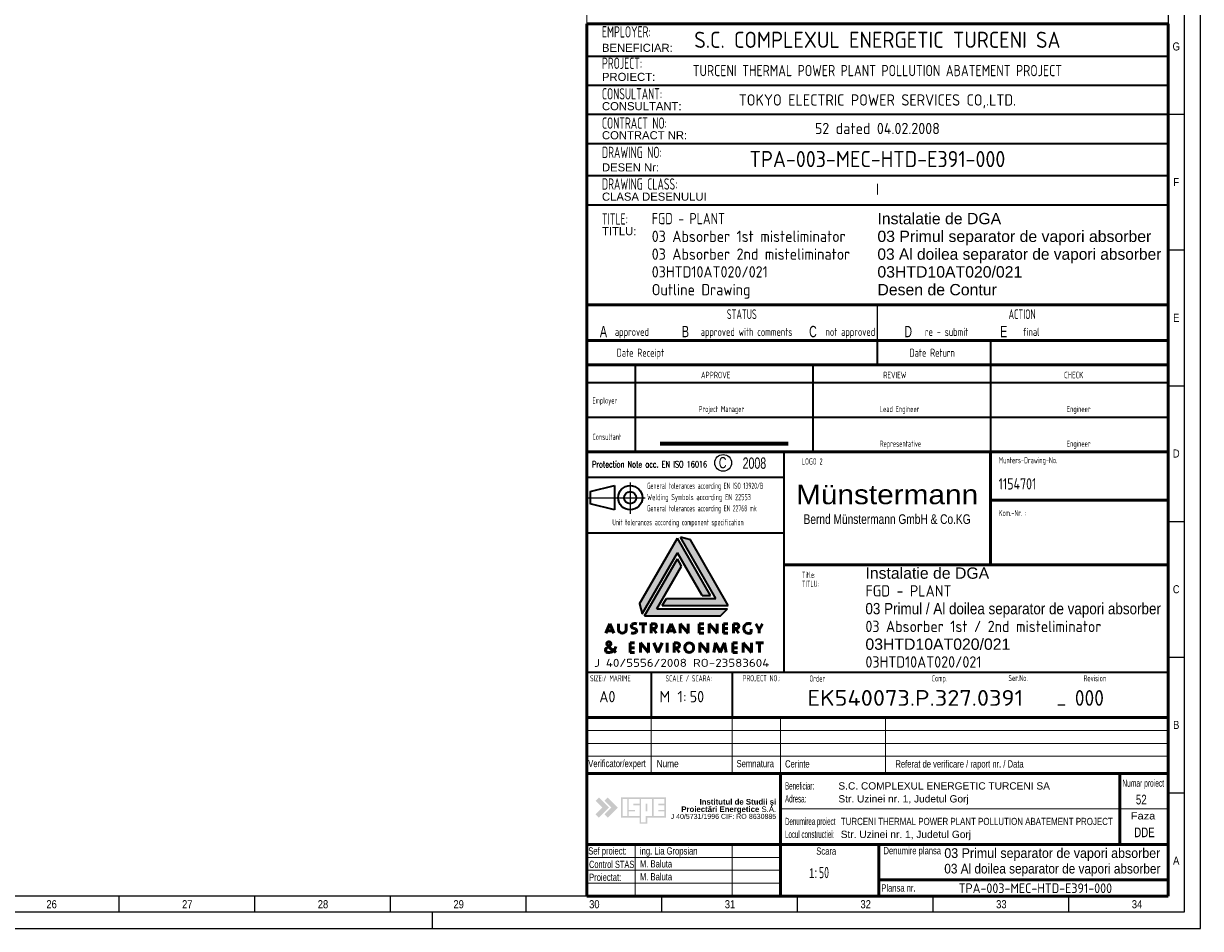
# Model space of a CAD drawing. Extents: x 0 to 1427, y 0 to 841.
# Tile 3 of 5: x 1062 to 1427, y 0 to 280. Entities that reach past the tile are written whole.
import ezdxf
from ezdxf.enums import TextEntityAlignment as Align

# ---------------------------------------------------------------- set-up
doc = ezdxf.new("R2010")
doc.units = 0
doc.header["$LTSCALE"] = 12
doc.header["$MEASUREMENT"] = 0
for name, pattern in [('CENTER', [7, 4, -1, 1, -1]), ('SOLID_THICK', [0]), ('SOLID_THIN', [0])]:
    doc.linetypes.add(name, pattern=pattern)
doc.layers.get('0').update_dxf_attribs({"linetype": 'CONTINUOUS'})
for name, color, linetype in [('AE-Schriftkopf', 7, 'CONTINUOUS'), ('FORMAT', 7, 'CONTINUOUS'), ('Schriftkopf', 7, 'CONTINUOUS'), ('TB_AE&E1', 2, 'CONTINUOUS'), ('TB_AE&E2', 3, 'CONTINUOUS'), ('TB_AE&E_NUMBER', 4, 'CONTINUOUS'), ('TB_TB1', 3, 'CONTINUOUS'), ('TB_TB2', 2, 'CONTINUOUS'), ('TB_Text1', 4, 'CONTINUOUS'), ('TB_Text2', 3, 'CONTINUOUS'), ('TB_Text3', 2, 'CONTINUOUS'), ('TB_Text4', 7, 'CONTINUOUS'), ('TEXT', 7, 'CONTINUOUS')]:
    doc.layers.add(name, color=color, linetype=linetype)
for name, color, linetype, lineweight in [('AM_0', 7, 'CONTINUOUS', 50), ('AM_BOR', 7, 'CONTINUOUS', 50), ('STEEL_STRUCTURE', 8, 'CONTINUOUS', 13)]:
    doc.layers.add(name, color=color, linetype=linetype, lineweight=lineweight)
doc.styles.add('AE_STD', font='romans')
doc.styles.add('Arial', font='arial.ttf')
doc.styles.add('GENPRESET', font='genprese')
doc.styles.add('PLAIN_SMALL', font='arial.ttf', dxfattribs={"width": 0.75})
doc.styles.add('REV_RUM', font='arial.ttf')
doc.styles.add('ROMANS', font='arial.ttf', dxfattribs={"width": 0.7})
doc.styles.add('ROMANT', font='romant__.ttf', dxfattribs={"height": 2})
doc.styles.add('Schriftkopf', font='isocp.shx')
doc.styles.add('Schriftkopf_allg', font='isocp.shx', dxfattribs={"width": 0.7})
doc.styles.add('Schriftkopf_RUM', font='arial.ttf')
doc.styles.get("Standard").update_dxf_attribs({"font": 'medtext', "width": 0.75})
pattern_1 = [(0, (3408.223495, 779.60129), (0, 0.069850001), [0.0508, -0.01905]), (90, (3408.223495, 779.60129), (-0.069850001, 4e-18), [0.0508, -0.01905])]

# ---------------------------------------------------------------- blocks, each defined once
blk = doc.blocks.new('GENPRESE')
at = {"style": 'GENPRESET'}
blk.add_attdef('GEN-KO2', (0, 0), '', height=0.00035, dxfattribs=at)
for tag, flags in [('GEN-KO3', 1), ('GENIF', 1), ('GENPOSVAR', 1), ('GENPOSBLK', 1), ('GENPOSINC', 1), ('GENPARPOS', 1), ('GENPARSUM', 1), ('GENPARDRU', 1), ('GENSTDLG', 1), ('GENSCALE', 1), ('GENEDITOR', 1), ('GENINCH', 1), ('GENDIMSTIL', 1), ('GEN-KO1', 1), ('GENDCL', 1), ('VERSION', 3)]:
    blk.add_attdef(tag, (0, 0), '', height=0.00035, dxfattribs=dict(at, flags=flags))
blk = doc.blocks.new('SCHRIFTKOPF_AEE_SUB')
h = blk.add_hatch()
h.set_pattern_fill('ANGLE', color=96, scale=0.01, style=0)
h.set_pattern_definition(pattern_1)
h.paths.add_polyline_path([(3647, 876.6), (3649.58, 876.6), (3639.37, 894.28), (3627.62, 873.93), (3628.44, 870.87), (3639.37, 889.81)])
blk.add_hatch(color=5).paths.add_polyline_path([(3655.11, 873.41), (3643.36, 893.76), (3640.3, 894.58), (3651.23, 875.65), (3635.97, 875.65), (3634.68, 873.41)])
h = blk.add_hatch()
h.set_pattern_fill('ANGLE', color=1, scale=0.01, style=0)
h.set_pattern_definition(pattern_1)
h.paths.add_polyline_path([(3640.66, 885.67), (3639.37, 887.91), (3629.16, 870.22), (3652.66, 870.22), (3654.9, 872.46), (3633.03, 872.46)])
at = {"layer": 'FORMAT', "linetype": 'Continuous'}
for points in [[(3615.05, 814.04), (3614.03, 813.03), (3616.14, 810.92), (3614.03, 808.82), (3615.05, 807.8), (3618.17, 810.92)], [(3615.05, 814.04), (3614.03, 813.03), (3616.14, 810.92), (3614.03, 808.82), (3615.05, 807.8), (3618.17, 810.92)], [(3618.89, 810.92), (3616.79, 808.82), (3617.81, 807.8), (3620.93, 810.92), (3617.81, 814.04), (3616.79, 813.03)], [(3618.89, 810.92), (3616.79, 808.82), (3617.81, 807.8), (3620.93, 810.92), (3617.81, 814.04), (3616.79, 813.03)]]:
    blk.add_hatch(color=30, dxfattribs=at).paths.add_polyline_path(points)
h = blk.add_hatch(color=172, dxfattribs=at)
h.paths.add_polyline_path([(3627.65, 807.81), (3627.65, 805.89), (3630.06, 805.89), (3630.06, 807.81), (3635.82, 807.81), (3635.82, 814.05), (3621.89, 814.05), (3621.89, 807.81)])
h.paths.add_polyline_path([(3624.29, 808.29), (3624.29, 809.73), (3626.21, 809.73), (3626.21, 810.21), (3624.29, 810.21), (3624.29, 813.57), (3627.65, 813.57), (3627.65, 812.13), (3625.73, 812.13), (3625.73, 811.65), (3627.65, 811.65), (3627.65, 808.29)], flags=16)
h.paths.add_polyline_path([(3628.13, 813.57), (3631.5, 813.57), (3631.5, 808.29), (3629.57, 808.29), (3629.57, 806.37), (3628.13, 806.37)], flags=16)
h.paths.add_polyline_path([(3629.57, 809.73), (3629.57, 812.13), (3630.06, 812.13), (3630.06, 809.73)], flags=0)
h.paths.add_polyline_path([(3623.81, 808.29), (3622.37, 808.29), (3622.37, 813.57), (3623.81, 813.57)], flags=16)
h.paths.add_polyline_path([(3631.98, 808.29), (3631.98, 813.57), (3635.34, 813.57), (3635.34, 812.13), (3633.42, 812.13), (3633.42, 811.65), (3635.34, 811.65), (3635.34, 810.21), (3633.42, 810.21), (3633.42, 809.73), (3635.34, 809.73), (3635.34, 808.29)], flags=16)
h = blk.add_hatch(color=172, dxfattribs=at)
h.paths.add_polyline_path([(3627.65, 807.81), (3627.65, 805.89), (3630.06, 805.89), (3630.06, 807.81), (3635.82, 807.81), (3635.82, 814.05), (3621.89, 814.05), (3621.89, 807.81)])
h.paths.add_polyline_path([(3624.29, 808.29), (3624.29, 809.73), (3626.21, 809.73), (3626.21, 810.21), (3624.29, 810.21), (3624.29, 813.57), (3627.65, 813.57), (3627.65, 812.13), (3625.73, 812.13), (3625.73, 811.65), (3627.65, 811.65), (3627.65, 808.29)], flags=16)
h.paths.add_polyline_path([(3628.13, 813.57), (3631.5, 813.57), (3631.5, 808.29), (3629.57, 808.29), (3629.57, 806.37), (3628.13, 806.37)], flags=16)
h.paths.add_polyline_path([(3629.57, 809.73), (3629.57, 812.13), (3630.06, 812.13), (3630.06, 809.73)], flags=0)
h.paths.add_polyline_path([(3623.81, 808.29), (3622.37, 808.29), (3622.37, 813.57), (3623.81, 813.57)], flags=16)
h.paths.add_polyline_path([(3631.98, 808.29), (3631.98, 813.57), (3635.34, 813.57), (3635.34, 812.13), (3633.42, 812.13), (3633.42, 811.65), (3635.34, 811.65), (3635.34, 810.21), (3633.42, 810.21), (3633.42, 809.73), (3635.34, 809.73), (3635.34, 808.29)], flags=16)
at = {"color": 7}
for p, q in [((3736.27, 921), (3736.27, 886)), ((3611.27, 838.79), (3791.27, 838.79)), ((3611.27, 783.5), (3671.27, 783.5)), ((3611.27, 783.5), (3671.27, 783.5))]:
    blk.add_line(p, q, dxfattribs=at)
at = {"color": 7, "lineweight": 50}
for p, q in [((3611.27, 783.5), (3611.27, 838.79)), ((3791.27, 799.5), (3791.27, 838.79)), ((3671.27, 821.5), (3611.27, 821.5)), ((3671.27, 799.5), (3671.27, 821.5)), ((3671.27, 821.5), (3776.27, 821.5)), ((3791.27, 821.5), (3776.27, 821.5)), ((3776.27, 821.5), (3776.27, 799.5)), ((3776.27, 817.5), (3776.27, 799.5)), ((3611.27, 799.5), (3671.27, 799.5)), ((3776.27, 799.5), (3671.27, 799.5)), ((3671.27, 799.5), (3671.27, 783.5)), ((3791.27, 799.5), (3671.27, 799.5)), ((3671.27, 799.5), (3671.27, 783.5)), ((3701.73, 799.5), (3701.73, 783.5)), ((3776.27, 799.5), (3791.27, 799.5)), ((3791.27, 783.5), (3791.27, 799.5)), ((3701.73, 788.5), (3791.27, 788.5)), ((3671.27, 783.5), (3611.27, 783.5)), ((3671.27, 783.5), (3791.27, 783.5))]:
    blk.add_line(p, q, dxfattribs=at)
at = {"color": 7, "lineweight": 13}
for p, q in [((3631.27, 838.79), (3631.27, 821.5)), ((3656.27, 838.79), (3656.27, 821.5)), ((3671.27, 838.79), (3671.27, 821.5)), ((3703.77, 838.79), (3703.77, 821.5)), ((3611.27, 834.79), (3791.27, 834.79)), ((3611.27, 830.79), (3791.27, 830.79)), ((3611.27, 826.79), (3791.27, 826.79)), ((3671.27, 810.5), (3776.27, 810.5)), ((3671.27, 810.5), (3791.27, 810.5)), ((3626.27, 799.5), (3626.27, 783.5)), ((3656.27, 799.5), (3656.27, 783.5)), ((3611.27, 795.5), (3671.27, 795.5)), ((3611.27, 795.5), (3671.27, 795.5)), ((3611.27, 791.5), (3671.27, 791.5)), ((3611.27, 787.5), (3671.27, 787.5))]:
    blk.add_line(p, q, dxfattribs=at)
at = {"layer": 'AE-Schriftkopf', "color": 7}
blk.add_circle((3653.52, 917.59), 2.6, dxfattribs=at)
at = {"layer": 'AM_0', "color": 7}
blk.add_line((3736.27, 906.02), (3791.27, 906.02), dxfattribs=at)
at = {"layer": 'Schriftkopf', "color": 7, "linetype": 'CENTER', "lineweight": 25, "ltscale": 2}
blk.add_line((3624.75, 911.54), (3624.75, 901.8), dxfattribs=at)
at = {"layer": 'Schriftkopf', "color": 7, "lineweight": 35}
blk.add_line((3619.88, 910.57), (3619.88, 903.07), dxfattribs=at)
blk.add_circle((3624.75, 906.82), 1.88, dxfattribs=at)
at = {"layer": 'STEEL_STRUCTURE', "ltscale": 2}
blk.add_lwpolyline([(3611.27, 1165), (3791.27, 1165), (3791.27, 783.5), (3611.27, 783.5)], close=True, dxfattribs=at)
at = {"layer": 'TB_AE&E1', "color": 5, "lineweight": 35}
blk.add_line((3643.36, 893.76), (3640.3, 894.58), dxfattribs=at)
at = {"layer": 'TB_AE&E1', "color": 1, "lineweight": 35}
blk.add_line((3640.66, 885.67), (3639.37, 887.91), dxfattribs=at)
at = {"layer": 'TB_AE&E2', "color": 7, "lineweight": 50}
for p, q in [((3618.4, 867.83), (3617.15, 864.88)), ((3618.4, 867.83), (3619.65, 864.88)), ((3621.08, 867.83), (3621.08, 865.94)), ((3623.49, 867.83), (3623.49, 865.94)), ((3627.57, 867.83), (3629.92, 867.83)), ((3628.75, 864.88), (3628.75, 867.83)), ((3631.19, 864.88), (3631.19, 867.83)), ((3631.19, 867.83), (3632.11, 867.83)), ((3634.61, 867.83), (3634.61, 864.88)), ((3637.43, 867.83), (3636.18, 864.88)), ((3637.43, 867.83), (3638.68, 864.88)), ((3640.2, 867.83), (3642.71, 864.88)), ((3640.2, 864.88), (3640.2, 867.83)), ((3642.71, 867.83), (3642.71, 864.88)), ((3646.12, 867.83), (3646.12, 864.88)), ((3646.12, 867.83), (3647.53, 867.83)), ((3649.19, 867.83), (3651.7, 864.88)), ((3649.19, 864.88), (3649.19, 867.83)), ((3651.7, 867.83), (3651.7, 864.88)), ((3653.58, 867.83), (3653.58, 864.88)), ((3653.58, 867.83), (3655, 867.83)), ((3656.72, 864.88), (3656.72, 867.83)), ((3656.72, 867.83), (3657.64, 867.83)), ((3663.65, 867.83), (3664.68, 865.97)), ((3665.72, 867.83), (3664.68, 865.97)), ((3617.45, 865.58), (3619.35, 865.58)), ((3625.47, 866.5), (3625.92, 866.35)), ((3626.37, 866.2), (3625.92, 866.35)), ((3631.19, 866.35), (3632.11, 866.35)), ((3632.85, 864.88), (3631.7, 866.35)), ((3636.48, 865.58), (3638.38, 865.58)), ((3646.12, 866.35), (3647.53, 866.35)), ((3646.12, 864.88), (3647.53, 864.88)), ((3653.58, 866.35), (3655, 866.35)), ((3653.58, 864.88), (3655, 864.88)), ((3656.72, 866.35), (3657.64, 866.35)), ((3658.38, 864.88), (3657.22, 866.35)), ((3662.24, 865.08), (3662.24, 866.15)), ((3664.68, 864.88), (3664.68, 865.97)), ((3624.7, 861.88), (3624.7, 858.93)), ((3624.7, 861.88), (3626.11, 861.88)), ((3624.7, 860.4), (3626.11, 860.4)), ((3627.94, 861.88), (3630.44, 858.93)), ((3627.94, 858.93), (3627.94, 861.88)), ((3630.44, 861.88), (3630.44, 858.93)), ((3632.07, 861.88), (3633.34, 858.93)), ((3634.61, 861.88), (3633.34, 858.93)), ((3636.2, 861.88), (3636.2, 858.93)), ((3638.33, 861.88), (3638.33, 858.93)), ((3638.33, 861.88), (3639.25, 861.88)), ((3638.33, 860.4), (3639.25, 860.4)), ((3639.99, 858.93), (3638.84, 860.4)), ((3646.25, 861.88), (3648.76, 858.93)), ((3646.25, 858.93), (3646.25, 861.88)), ((3648.76, 861.88), (3648.76, 858.93)), ((3651.18, 861.88), (3650.63, 858.93)), ((3652.56, 858.93), (3651.18, 861.88)), ((3652.56, 858.93), (3653.95, 861.88)), ((3653.95, 861.88), (3654.5, 858.93)), ((3656.5, 861.88), (3656.5, 858.93)), ((3656.5, 861.88), (3657.91, 861.88)), ((3656.5, 860.4), (3657.91, 860.4)), ((3659.74, 861.88), (3662.25, 858.93)), ((3659.74, 858.93), (3659.74, 861.88)), ((3662.25, 861.88), (3662.25, 858.93)), ((3663.62, 861.88), (3665.97, 861.88)), ((3664.8, 858.93), (3664.8, 861.88)), ((3624.7, 858.93), (3626.11, 858.93)), ((3656.5, 858.93), (3657.91, 858.93))]:
    blk.add_line(p, q, dxfattribs=at)
for centre, radius, start, end in [((3625.68, 867.08), 0.607, 131.0419, 250.5453), ((3626.22, 866.29), 1.57, 69.6379, 127.2632), ((3632.14, 867.09), 0.737, 267.732, 92.268), ((3657.67, 867.09), 0.737, 267.732, 92.268), ((3661.46, 866.31), 1.59, 62.4005, 178.518), ((3622.29, 866.1), 1.22, 187.7582, 352.2418), ((3625.62, 866.4), 1.54, 248.9857, 307.4712), ((3626.16, 865.63), 0.607, 311.0419, 70.5453), ((3661.41, 866.37), 1.54, 180.8774, 302.6535), ((3617.91, 859.67), 0.782, 134.7453, 271.6886), ((3612.4, 867.89), 9.14, 302.8972, 313.2688), ((3618.14, 861.58), 0.625, 326.7338, 213.2662), ((3626.26, 868.64), 11.38, 220.5591, 238.5113), ((3618.14, 861), 2.12, 264.4997, 354.8135), ((3639.28, 861.14), 0.737, 267.732, 92.268), ((3643.03, 860.52), 1.36, 355.2554, 184.7446), ((3643.03, 860.29), 1.36, 175.2662, 4.7338)]:
    blk.add_arc(centre, radius, start, end, dxfattribs=at)
at = {"layer": 'TB_TB1', "color": 7, "lineweight": 50}
for p, q in [((3611.27, 966.5), (3611.27, 1053.5)), ((3611.27, 1053.5), (3791.27, 1053.5)), ((3791.27, 1053.5), (3791.27, 966.5)), ((3611.27, 966.5), (3611.27, 838.79)), ((3791.27, 966.5), (3791.27, 838.79)), ((3611.27, 955.5), (3791.27, 955.5)), ((3611.27, 948), (3791.27, 948)), ((3611.27, 921), (3791.27, 921)), ((3611.27, 921), (3791.27, 921)), ((3672.27, 921), (3791.27, 921)), ((3672.27, 886), (3791.27, 886)), ((3611.27, 838.79), (3791.27, 838.79))]:
    blk.add_line(p, q, dxfattribs=at)
at = {"layer": 'TB_TB2', "color": 7, "lineweight": 35}
for p, q in [((3611.27, 948), (3791.27, 948)), ((3611.27, 852.79), (3791.27, 852.79)), ((3631.27, 852.79), (3631.27, 838.79)), ((3656.27, 852.79), (3656.27, 838.79))]:
    blk.add_line(p, q, dxfattribs=at)
at = {"layer": 'TB_Text1', "color": 7, "lineweight": 70}
blk.add_line((3633.97, 923.62), (3673.69, 923.62), dxfattribs=at)
at = {"layer": 'TB_Text4', "color": 7, "lineweight": 35}
for p, q in [((3611.27, 1043.5), (3791.27, 1043.5)), ((3611.27, 1034.5), (3791.27, 1034.5)), ((3611.27, 1025.5), (3791.27, 1025.5)), ((3611.27, 1016.5), (3791.27, 1016.5)), ((3611.27, 1006.5), (3791.27, 1006.5)), ((3611.27, 997.5), (3791.27, 997.5)), ((3626.27, 966.5), (3791.27, 966.5)), ((3701.27, 948), (3701.27, 955.5)), ((3736.27, 955.5), (3736.27, 948)), ((3626.27, 948), (3626.27, 921)), ((3681.27, 948), (3681.27, 921)), ((3736.27, 948), (3736.27, 921)), ((3611.27, 942.5), (3791.27, 942.5)), ((3611.27, 931.75), (3791.27, 931.75)), ((3672.27, 921), (3672.27, 852.79)), ((3611.27, 913.13), (3672.27, 913.13)), ((3612.38, 908.7), (3619.88, 910.57)), ((3612.38, 908.7), (3612.38, 904.95)), ((3619.88, 903.07), (3612.38, 904.95)), ((3611.27, 895.9), (3672.27, 895.9))]:
    blk.add_line(p, q, dxfattribs=at)
at = {"layer": 'TB_Text4', "color": 7, "lineweight": 50}
blk.add_line((3611.27, 966.5), (3791.27, 966.5), dxfattribs=at)
at = {"layer": 'TB_Text4'}
blk.add_line((3701.27, 955.5), (3701.27, 966.5), dxfattribs=at)
at = {"layer": 'TB_Text4', "color": 7, "linetype": 'CENTER', "lineweight": 25, "ltscale": 2}
blk.add_line((3611.81, 906.82), (3629.37, 906.82), dxfattribs=at)
at = {"layer": 'TB_Text4', "color": 96, "lineweight": 35}
for p, q in [((3627.62, 873.93), (3639.37, 894.28)), ((3649.58, 876.6), (3639.37, 894.28)), ((3628.44, 870.87), (3639.37, 889.81)), ((3647, 876.6), (3639.37, 889.81)), ((3647, 876.6), (3649.58, 876.6)), ((3627.62, 873.93), (3628.44, 870.87))]:
    blk.add_line(p, q, dxfattribs=at)
at = {"layer": 'TB_Text4', "color": 5, "lineweight": 35}
for p, q in [((3651.23, 875.65), (3640.3, 894.58)), ((3655.11, 873.41), (3643.36, 893.76)), ((3634.68, 873.41), (3635.97, 875.65)), ((3635.97, 875.65), (3651.23, 875.65)), ((3634.68, 873.41), (3655.11, 873.41))]:
    blk.add_line(p, q, dxfattribs=at)
at = {"layer": 'TB_Text4', "color": 1, "lineweight": 35}
for p, q in [((3629.16, 870.22), (3639.37, 887.91)), ((3633.03, 872.46), (3640.66, 885.67)), ((3633.03, 872.46), (3654.9, 872.46)), ((3652.66, 870.22), (3654.9, 872.46)), ((3629.16, 870.22), (3652.66, 870.22))]:
    blk.add_line(p, q, dxfattribs=at)
at = {"layer": 'TB_Text4', "color": 7, "lineweight": 35}
blk.add_circle((3624.75, 906.82), 3.75, dxfattribs=at)
at = {"layer": 'AM_0', "xscale": 0.01000000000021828, "yscale": 0.009999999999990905, "zscale": 0.01}
blk.add_blockref('GENPRESE', (3790.38, 782.63), dxfattribs=at).add_auto_attribs({'GEN-KO2': 'GEN-A3'})
at = {"layer": 'AM_BOR', "color": 7, "lineweight": 50, "xscale": 0.01000000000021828, "yscale": 0.009999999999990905, "zscale": 0.01}
blk.add_blockref('GENPRESE', (3790.38, 782.63), dxfattribs=at).add_auto_attribs({'GEN-KO2': 'GEN-A3'})
at = {"layer": 'AE-Schriftkopf', "color": 7, "style": 'AE_STD', "width": 0.6}
blk.add_text('Protection Note acc. EN ISO 16016', height=2, dxfattribs=at).set_placement((3612.96, 916.17))
at = {"layer": 'AE-Schriftkopf', "color": 7, "width": 0.7}
blk.add_text('C', height=3.5, dxfattribs=at).set_placement((3652.18, 915.91))
at = {"layer": 'AE-Schriftkopf', "color": 7, "lineweight": 35, "style": 'Schriftkopf', "width": 1.1}
blk.add_text('M 1:', height=3.5, dxfattribs=at).set_placement((3633.77, 843.5))
at = {"layer": 'AE-Schriftkopf', "color": 7, "width": 0.7}
blk.add_attdef('2009', text='', height=3.5, dxfattribs=at).set_placement((3663.18, 917.53), align=Align.MIDDLE)
at = {"layer": 'AE-Schriftkopf', "color": 7, "lineweight": 35, "style": 'Schriftkopf', "width": 0.7}
for tag, p in [('FORMAT', (3615.17, 843.5)), ('MASSTAB', (3643.17, 843.5)), ('MASSTAB_2', (3683.17, 789.06))]:
    blk.add_attdef(tag, p, '', height=3.5, dxfattribs=at)
at = {"layer": 'FORMAT', "linetype": 'Continuous', "insert": (3669.94, 810.48), "char_height": 1.72799, "width": 33.7598, "attachment_point": 6, "line_spacing_factor": 0.800007, "style": 'ROMANT'}
blk.add_mtext('{\\fArial|b1|i0|c0|p34;\\C7;Institutul de Studii \\fArial|b1|i0|c238|p34;şi\\P\\fArial|b1|i0|c0|p34;Proiect\\fArial|b1|i0|c238|p34;ă\\fArial|b1|i0|c0|p34;ri Energetice \\fArial|b0|i0|c0|p34;S.A. \\P\\H0.90001x;J 40/5731/1996 CIF: RO\\fArial|b1|i0|c0|p34;\\H1.1111x; \\fArial|b0|i0|c0|p34;\\H0.90001x;8630885}', dxfattribs=at)
at = {"layer": 'Schriftkopf', "color": 7, "lineweight": 25, "style": 'Schriftkopf'}
for s, width, p in [('General tolerances according EN ISO 13920/B', 0.6, (3629.97, 909.56)), ('Welding Symbols according EN 22553', 0.66, (3629.97, 906.06)), ('General tolerances according EN 22768 mk', 0.6, (3629.97, 902.58)), ('Unit tolerances according component specification', 0.62, (3619.2, 898.27))]:
    blk.add_text(s, height=1.9, dxfattribs=dict(at, width=width)).set_placement(p)
at = {"layer": 'TB_AE&E2', "color": 7, "lineweight": 25, "style": 'ROMANS'}
for s, height, width, p in [('Münstermann', 6, 1.1, (3704.27, 904.81)), ('Bernd Münstermann GmbH & Co.KG', 3, 0.75, (3704.27, 898.69))]:
    blk.add_text(s, height=height, dxfattribs=dict(at, width=width)).set_placement(p, align=Align.CENTER)
for s, width, p in [('Verificator/expert', 0.75, (3611.75, 823.43)), ('Cerinte', 0.75, (3672.68, 823.31)), ('Referat de verificare / raport nr. / Data', 0.75, (3706.84, 823.31)), ('Beneficiar:', 0.485931, (3672.68, 816.5)), ('Adresa:', 0.485931, (3672.68, 812.5)), ('Denumirea proiect', 0.485931, (3672.68, 805.5)), ('Locul constructiei:', 0.485931, (3672.68, 801.5)), ('Sef proiect:', 0.75, (3611.75, 796.38)), ('ing. Lia Gropsian', 0.75, (3627.76, 796.38)), ('Scara', 0.75, (3682.34, 796.32)), ('Denumire plansa', 0.75, (3703.15, 796.47)), ('Control STAS:', 0.7, (3612.01, 792.21)), ('M. Baluta', 0.75, (3627.76, 792.38)), ('Proiectat:', 0.75, (3612.01, 788.21)), ('M. Baluta', 0.75, (3627.76, 788.38)), ('Plansa nr.', 0.75, (3702.47, 784.91))]:
    blk.add_text(s, height=2.25, dxfattribs=dict(at, width=width)).set_placement(p)
for s, width, p, p2 in [('Nume', 0.816374, (3632.9, 823.41), (3639.75, 823.41)), ('Semnatura', 0.754254, (3657.65, 823.41), (3669.25, 823.41)), ('Numar proiect', 0.654855, (3777.08, 817.35), (3790.01, 817.35)), ('Faza', 1.082725, (3779.73, 807.24), (3787.3, 807.24))]:
    blk.add_text(s, height=2.25, dxfattribs=dict(at, width=width)).set_placement(p, p2, align=Align.FIT)
at = {"layer": 'TB_AE&E2', "color": 7, "lineweight": 35, "style": 'ROMANS'}
blk.add_text('S.C. COMPLEXUL ENERGETIC TURCENI SA', height=2.25, dxfattribs=at).set_placement((3689.19, 816.5))
at = {"layer": 'TB_AE&E2', "color": 7, "lineweight": 25, "style": 'ROMANS'}
for p in [(3689.19, 812.5), (3689.91, 801.5)]:
    blk.add_text('Str. Uzinei nr. 1, Judetul Gorj', height=2.25, dxfattribs=at).set_placement(p)
at = {"layer": 'TB_AE&E2', "color": 7, "lineweight": 35, "style": 'ROMANS', "width": 0.78}
blk.add_text('TURCENI THERMAL POWER PLANT POLLUTION ABATEMENT PROJECT', height=2.25, dxfattribs=at).set_placement((3689.94, 805.5))
at = {"layer": 'TB_AE&E2', "color": 7, "lineweight": 50, "char_height": 3, "attachment_point": 1}
for s, insert, width in [('52', (3781.28, 814.89), 5.1786), ('DDE', (3780.75, 804.74), 14.3655)]:
    blk.add_mtext(s, dxfattribs=dict(at, insert=insert, width=width))
at = {"layer": 'TB_AE&E2', "color": 7, "lineweight": 25, "insert": (3680.09, 792.14), "char_height": 3, "width": 5.1786, "attachment_point": 1}
blk.add_mtext('1:', dxfattribs=at)
at = {"layer": 'TB_AE&E_NUMBER', "color": 7, "lineweight": 70, "insert": (3756.75, 847.76), "char_height": 4.88, "width": 24.3175, "attachment_point": 1, "style": 'Schriftkopf'}
blk.add_mtext('_', dxfattribs=at)
at = {"layer": 'TB_AE&E_NUMBER', "color": 7, "lineweight": 70, "style": 'Schriftkopf', "width": 0.96}
for tag, p in [('ZEICHNUNGSNR', (3679.57, 842.42)), ('REV', (3762.38, 842.42))]:
    blk.add_attdef(tag, p, '', height=4.88, dxfattribs=at)
at = {"layer": 'TB_Text1', "color": 7, "lineweight": 70, "style": 'Schriftkopf_allg'}
blk.add_text('S.C. COMPLEXUL ENERGETIC TURCENI SA', height=5, dxfattribs=at).set_placement((3701.27, 1046.05), align=Align.CENTER)
blk.add_attdef('DRAWING_NO_CLIENT', text='', height=5, dxfattribs=at).set_placement((3701.27, 1009.14), align=Align.CENTER)
at = {"layer": 'TB_Text1', "color": 7, "lineweight": 50, "style": 'Schriftkopf', "width": 0.85}
for tag, p in [('TKF_DRAWING', (3738.79, 909.37)), ('DRAWING_NO/PARTSLIST', (3738.79, 887.46))]:
    blk.add_attdef(tag, p, '', height=3.5, dxfattribs=at)
at = {"layer": 'TB_Text1', "color": 7, "lineweight": 35, "style": 'Schriftkopf_allg'}
blk.add_attdef('DRAWING_NO_CLIENT_2', text='', height=3, dxfattribs=at).set_placement((3750.16, 784.46), align=Align.CENTER)
at = {"layer": 'TB_Text2', "color": 7, "lineweight": 50, "style": 'Schriftkopf_allg', "width": 0.85}
blk.add_text('TURCENI THERMAL POWER PLANT POLLUTION ABATEMENT PROJECT', height=3.5, dxfattribs=at).set_placement((3701.27, 1037.28), align=Align.CENTER)
at = {"layer": 'TB_Text2', "color": 7, "lineweight": 50, "style": 'Schriftkopf_allg'}
for s, p in [('TOKYO ELECTRIC POWER SERVICES CO,.LTD.', (3701.27, 1028.18)), ('52 dated 04.02.2008', (3701.27, 1019.35))]:
    blk.add_text(s, height=3.5, dxfattribs=at).set_placement(p, align=Align.CENTER)
at = {"layer": 'TB_Text2', "color": 7, "lineweight": 80, "ltscale": 6, "width": 0.7}
for s, p in [('A', (3615.37, 956.5)), ('B', (3640.76, 956.5)), ('C', (3680.13, 956.5)), ('D', (3709.62, 956.5)), ('E', (3739.26, 956.5))]:
    blk.add_text(s, height=3.5, dxfattribs=at).set_placement(p)
at = {"layer": 'TB_Text2', "color": 7, "lineweight": 50}
for tag, p, height, style in [('DESCRIPTION_REV8_RUM', (3653.17, 1161.25), 2.5, 'REV_RUM'), ('DESCRIPTION_REV7_RUM', (3653.17, 1151.25), 2.5, 'REV_RUM'), ('DESCRIPTION_REV6_RUM', (3653.17, 1141.25), 2.5, 'REV_RUM'), ('DESCRIPTION_REV5_RUM', (3653.17, 1131.25), 2.5, 'REV_RUM'), ('DESCRIPTION_REV4_RUM', (3653.17, 1121.25), 2.5, 'REV_RUM'), ('DESCRIPTION_REV3_RUM', (3653.17, 1111.25), 2.5, 'REV_RUM'), ('DESCRIPTION_REV2_RUM', (3653.17, 1101.25), 2.5, 'REV_RUM'), ('DESCRIPTION_REV1_RUM', (3653.17, 1091.25), 2.5, 'REV_RUM'), ('DESCRIPTION_REV0_RUM', (3653.17, 1081.25), 2.5, 'REV_RUM'), ('BENENNUNG-KKS_RUM', (3701.27, 991.48), 3.5, 'Schriftkopf_RUM'), ('BENENNUNG1_RUM', (3701.27, 985.98), 3.5, 'Schriftkopf_RUM'), ('BENENNUNG2_RUM', (3701.27, 980.48), 3.5, 'Schriftkopf_RUM'), ('BENENNUNG3_RUM', (3701.27, 974.98), 3.5, 'Schriftkopf_RUM'), ('BENENNUNG4_RUM', (3701.27, 969.48), 3.5, 'Schriftkopf_RUM'), ('BENENNUNG-KKS_RUM', (3697.56, 881.74), 3.5, 'Schriftkopf_RUM'), ('BENENNUNG1_RUM', (3697.56, 870.74), 3.5, 'Schriftkopf_RUM'), ('BENENNUNG2_RUM', (3697.56, 859.74), 3.5, 'Schriftkopf_RUM'), ('BENENNUNG5_RUM', (3721.97, 795.33), 3, 'Schriftkopf_RUM'), ('BENENNUNG6_RUM', (3721.97, 790.52), 3, 'Schriftkopf_RUM')]:
    blk.add_attdef(tag, p, '', height=height, dxfattribs=dict(at, style=style))
at = {"layer": 'TB_Text2', "color": 7, "lineweight": 50, "style": 'Schriftkopf'}
for tag, p, height, width in [('REV_LINE_008', (3616.6, 1158.25), 3.5, 0.5), ('DATE_REV8', (3629.33, 1158.12), 3.5, 0.5), ('DESCRIPTION_REV8', (3653.17, 1156.72), 2.5, 0.85), ('REV_BY_REV8', (3703.92, 1158.12), 3.5, 0.85), ('CHECK_BY_REV8', (3733.92, 1158.12), 3.5, 0.85), ('APP_BY_REV8', (3763.92, 1158.12), 3.5, 0.85), ('REV_LINE_007', (3616.6, 1148.25), 3.5, 0.5), ('DATE_REV7', (3629.33, 1148.12), 3.5, 0.5), ('REV_BY_REV7', (3703.92, 1148.12), 3.5, 0.85), ('CHECK_BY_REV7', (3733.92, 1148.12), 3.5, 0.85), ('APP_BY_REV7', (3763.92, 1148.12), 3.5, 0.85), ('DESCRIPTION_REV7', (3653.17, 1146.72), 2.5, 0.85), ('REV_LINE_006', (3616.6, 1138.25), 3.5, 0.5), ('DATE_REV6', (3629.33, 1138.12), 3.5, 0.5), ('REV_BY_REV6', (3703.92, 1138.12), 3.5, 0.85), ('CHECK_BY_REV6', (3733.92, 1138.12), 3.5, 0.85), ('APP_BY_REV6', (3763.92, 1138.12), 3.5, 0.85), ('DESCRIPTION_REV6', (3653.17, 1136.72), 2.5, 0.85), ('REV_LINE_005', (3616.6, 1128.25), 3.5, 0.5), ('DATE_REV5', (3629.33, 1128.12), 3.5, 0.5), ('REV_BY_REV5', (3703.92, 1128.12), 3.5, 0.85), ('CHECK_BY_REV5', (3733.92, 1128.12), 3.5, 0.85), ('APP_BY_REV5', (3763.92, 1128.12), 3.5, 0.85), ('DESCRIPTION_REV5', (3653.17, 1126.72), 2.5, 0.85), ('REV_LINE_004', (3616.6, 1118.25), 3.5, 0.5), ('DATE_REV4', (3629.33, 1118.12), 3.5, 0.5), ('DESCRIPTION_REV4', (3653.17, 1116.72), 2.5, 0.85), ('REV_BY_REV4', (3703.92, 1118.12), 3.5, 0.85), ('CHECK_BY_REV4', (3733.92, 1118.12), 3.5, 0.85), ('APP_BY_REV4', (3763.92, 1118.12), 3.5, 0.85), ('REV_LINE_003', (3616.6, 1108.25), 3.5, 0.5), ('DATE_REV3', (3629.33, 1108.12), 3.5, 0.5), ('REV_BY_REV3', (3703.92, 1108.12), 3.5, 0.85), ('CHECK_BY_REV3', (3733.92, 1108.12), 3.5, 0.85), ('APP_BY_REV3', (3763.92, 1108.12), 3.5, 0.85), ('DESCRIPTION_REV3', (3653.17, 1106.72), 2.5, 0.85), ('REV_LINE_002', (3616.6, 1098.25), 3.5, 0.5), ('DATE_REV2', (3629.33, 1098.12), 3.5, 0.5), ('REV_BY_REV2', (3703.92, 1098.12), 3.5, 0.85), ('CHECK_BY_REV2', (3733.92, 1098.12), 3.5, 0.85), ('APP_BY_REV2', (3763.92, 1098.12), 3.5, 0.85), ('DESCRIPTION_REV2', (3653.17, 1096.72), 2.5, 0.85), ('REV_LINE_001', (3616.6, 1088.25), 3.5, 0.5), ('DATE_REV1', (3629.33, 1088.12), 3.5, 0.5), ('REV_BY_REV1', (3703.92, 1088.12), 3.5, 0.85), ('CHECK_BY_REV1', (3733.92, 1088.12), 3.5, 0.85), ('APP_BY_REV1', (3763.92, 1088.12), 3.5, 0.85), ('DESCRIPTION_REV1', (3653.17, 1086.72), 2.5, 0.85), ('DATE_REV0', (3629.33, 1078.12), 3.5, 0.5), ('DESCRIPTION_REV0', (3653.17, 1076.72), 2.5, 0.85), ('REV_BY_REV0', (3703.92, 1078.12), 3.5, 0.85), ('CHECK_BY_REV0', (3733.92, 1078.12), 3.5, 0.85), ('APP_BY_REV0', (3763.92, 1078.12), 3.5, 0.85), ('BENENNUNG-KKS', (3631.41, 991.48), 3.5, 0.85), ('BENENNUNG1', (3631.41, 985.98), 3.5, 0.85), ('BENENNUNG2', (3631.41, 980.48), 3.5, 0.85), ('BENENNUNG3', (3631.41, 974.98), 3.5, 0.85), ('BENENNUNG4', (3631.41, 969.48), 3.5, 0.85), ('SUB-SUPPLIER', (3738.98, 894.61), 3.5, 0.85), ('BENENNUNG-KKS', (3697.56, 876.24), 3.5, 0.85), ('BENENNUNG1', (3697.56, 865.24), 3.5, 0.85), ('BENENNUNG2', (3697.56, 854.24), 3.5, 0.85)]:
    blk.add_attdef(tag, p, '', height=height, dxfattribs=dict(at, width=width))
at = {"layer": 'TB_Text2', "color": 7, "lineweight": 50, "style": 'Schriftkopf_allg'}
blk.add_attdef('DRAWING_CLASS', text='', height=3.5, dxfattribs=at).set_placement((3701.27, 1000.56), align=Align.CENTER)
at = {"layer": 'TB_Text3', "color": 7, "lineweight": 35, "style": 'Schriftkopf_allg', "width": 1.3}
blk.add_text('J 40/5556/2008 RO-23583604', height=2.5, dxfattribs=at).set_placement((3613.58, 854.46))
at = {"layer": 'TB_Text4', "color": 7, "lineweight": 35, "style": 'Schriftkopf_allg', "width": 0.7}
for s, height, p in [('EMPLOYER:', 3.5, (3616, 1049.26)), ('PROJECT:', 3.5, (3616, 1039.53)), ('CONSULTANT:', 3.5, (3616, 1030.08)), ('CONTRACT NO:', 3.5, (3616, 1021.02)), ('DRAWING NO:', 3.5, (3616, 1011.96)), ('DRAWING CLASS:', 3.5, (3616, 1002.17)), ('TITLE:', 3.5, (3616, 991.35)), ('approved', 2.5, (3620.01, 956.9)), ('approved with comments', 2.5, (3646.58, 956.9)), ('not approved', 2.5, (3685.21, 956.9)), ('re - submit', 2.5, (3715.99, 956.9)), ('final', 2.5, (3746.27, 956.9)), ('Date Receipt', 2.5, (3620.54, 950.45)), ('Date Return', 2.5, (3711.19, 950.45))]:
    blk.add_text(s, height=height, dxfattribs=at).set_placement(p)
at = {"layer": 'TB_Text4', "color": 7, "lineweight": 35, "style": 'Arial'}
for s, p in [('BENEFICIAR:', (3616, 1044.82)), ('PROIECT:', (3616, 1035.82)), ('CONSULTANT:', (3616, 1026.76)), ('CONTRACT NR:', (3616, 1017.76)), ('DESEN Nr:', (3616, 1007.82)), ('CLASA DESENULUI', (3616, 998.76)), ('TITLU:', (3616, 988.07))]:
    blk.add_text(s, height=2.5, dxfattribs=at).set_placement(p)
at = {"layer": 'TB_Text4', "color": 7, "lineweight": 50, "ltscale": 4, "style": 'Schriftkopf_allg', "width": 0.7}
for s, p in [('STATUS', (3654.65, 962.12)), ('ACTION', (3741.87, 962.12))]:
    blk.add_text(s, height=3, dxfattribs=at).set_placement(p)
at = {"layer": 'TB_Text4', "color": 7, "lineweight": 25}
for s, height, style, width, p in [('APPROVE', 2, 'Schriftkopf_allg', 0.7, (3646.66, 943.8)), ('REVIEW', 2, 'Schriftkopf_allg', 0.7, (3703.08, 943.8)), ('CHECK', 2, 'Schriftkopf_allg', 0.7, (3759.04, 943.8)), ('Employer', 1.9, 'Schriftkopf', 0.66, (3613.05, 935.97)), ('Project Manager', 1.9, 'Schriftkopf', 0.66, (3645.97, 933.32)), ('Lead Engineer', 1.9, 'Schriftkopf', 0.66, (3702.02, 933.32)), ('Engineer', 1.9, 'Schriftkopf', 0.66, (3759.92, 933.32)), ('Consultant', 1.9, 'Schriftkopf', 0.66, (3613.05, 924.72)), ('Representative', 1.9, 'Schriftkopf', 0.66, (3702.02, 922.59)), ('Engineer', 1.9, 'Schriftkopf', 0.66, (3759.92, 922.59)), ('LOGO 2', 1.9, 'Schriftkopf', 0.66, (3677.87, 917.09)), ('Munters-Drawing-No.', 1.9, 'Schriftkopf', 0.66, (3738.85, 917.49)), ('Kom.-Nr. :', 1.9, 'Schriftkopf', 0.66, (3738.85, 901.15)), ('Title:', 1.9, 'Schriftkopf', 0.66, (3677.87, 881.99)), ('TITLU:', 1.9, 'Schriftkopf', 0.66, (3677.87, 879.22)), ('SIZE:/ MARIME', 1.9, 'Schriftkopf', 0.66, (3612.31, 849.98)), ('SCALE / SCARA:', 1.9, 'Schriftkopf', 0.66, (3635.69, 849.94)), ('PROJECT NO.:', 1.9, 'Schriftkopf', 0.66, (3659.59, 850)), ('Order', 1.9, 'Schriftkopf', 0.66, (3680.21, 849.91)), ('Comp.', 1.9, 'Schriftkopf', 0.66, (3718.09, 849.96)), ('Ser.No.', 1.9, 'Schriftkopf', 0.66, (3741.84, 850.07)), ('Revision', 1.9, 'Schriftkopf', 0.66, (3765.1, 849.99))]:
    blk.add_text(s, height=height, dxfattribs=dict(at, style=style, width=width)).set_placement(p)

msp = doc.modelspace()

# ---------------------------------------------------------------- linework, layer by layer
at = {"color": 7, "linetype": 'SOLID_THIN'}
for p, q in [((1426.8, 0), (1426.8, 841)), ((1416.8, 831), (1416.8, 10)), ((1416.8, 252), (1421.8, 252)), ((1416.8, 210), (1421.8, 210)), ((1416.8, 168), (1421.8, 168)), ((1416.8, 126), (1421.8, 126)), ((1416.8, 84), (1421.8, 84)), ((1416.8, 42), (1421.8, 42)), ((1416.8, 10), (10, 10)), ((1092, 10), (1092, 5)), ((1134, 10), (1134, 5)), ((1176, 10), (1176, 5)), ((1218, 10), (1218, 5)), ((1260, 10), (1260, 5)), ((1302, 10), (1302, 5)), ((1344, 10), (1344, 5)), ((1386, 10), (1386, 5)), ((1189, 5), (1189, 0)), ((0, 0), (1426.8, 0))]:
    msp.add_line(p, q, dxfattribs=at)
at = {"color": 172, "linetype": 'SOLID_THICK'}
for p, q in [((1421.8, 836), (1421.8, 5)), ((1421.8, 5), (5, 5))]:
    msp.add_line(p, q, dxfattribs=at)

# ---------------------------------------------------------------- block references
at = {"layer": 'AM_0'}
ref = msp.add_blockref('SCHRIFTKOPF_AEE_SUB', (-2374.47, -773.5), dxfattribs=at)
ref.add_attrib('2009', '2008', dxfattribs={"layer": 'AE-Schriftkopf', "color": 7, "height": 3.5, "width": 0.7}).set_placement((1288.72, 144.03), align=Align.MIDDLE)
ref.add_attrib('DRAWING_NO_CLIENT', 'TPA-003-MEC-HTD-E391-000', dxfattribs={"layer": 'TB_Text1', "color": 7, "lineweight": 70, "height": 5, "style": 'Schriftkopf_allg'}).set_placement((1326.8, 235.64), align=Align.CENTER)
ref.add_attrib('FORMAT', 'A0', (1240.71, 70), dxfattribs={"layer": 'AE-Schriftkopf', "color": 7, "lineweight": 35, "height": 3.5, "style": 'Schriftkopf'})
ref.add_attrib('MASSTAB', '50', (1268.71, 70), dxfattribs={"layer": 'AE-Schriftkopf', "color": 7, "lineweight": 35, "height": 3.5, "style": 'Schriftkopf'})
ref.add_attrib('REV', '000', (1387.91, 68.92), dxfattribs={"layer": 'TB_AE&E_NUMBER', "color": 7, "lineweight": 70, "height": 4.875, "style": 'Schriftkopf'})
ref.add_attrib('ZEICHNUNGSNR', 'EK540073.P.327.0391', (1305.1, 68.92), dxfattribs={"layer": 'TB_AE&E_NUMBER', "color": 7, "lineweight": 70, "height": 4.875, "style": 'Schriftkopf', "width": 1.25})
ref.add_attrib('DRAWING_CLASS', 'I', dxfattribs={"layer": 'TB_Text2', "color": 7, "lineweight": 50, "height": 3.5, "style": 'Schriftkopf_allg'}).set_placement((1326.8, 227.05), align=Align.CENTER)
ref.add_attrib('BENENNUNG-KKS', 'FGD - PLANT', (1323.09, 102.74), dxfattribs={"layer": 'TB_Text2', "color": 7, "lineweight": 50, "height": 3.5, "style": 'Schriftkopf'})
ref.add_attrib('BENENNUNG1', '03 Absorber 1st / 2nd misteliminator', (1323.09, 91.74), dxfattribs={"layer": 'TB_Text2', "color": 7, "lineweight": 50, "height": 3.5, "style": 'Schriftkopf'})
ref.add_attrib('BENENNUNG1_RUM', '03 Primul / Al doilea separator de vapori absorber', (1323.09, 97.24), dxfattribs={"layer": 'TB_Text2', "color": 7, "lineweight": 50, "height": 3.5, "style": 'Schriftkopf_RUM', "width": 0.85})
ref.add_attrib('BENENNUNG2', '03HTD10AT020/021', (1323.09, 80.74), dxfattribs={"layer": 'TB_Text2', "color": 7, "lineweight": 50, "height": 3.5, "style": 'Schriftkopf'})
ref.add_attrib('BENENNUNG2_RUM', '03HTD10AT020/021', (1323.09, 86.24), dxfattribs={"layer": 'TB_Text2', "color": 7, "lineweight": 50, "height": 3.5, "style": 'Schriftkopf_RUM'})
ref.add_attrib('BENENNUNG-KKS_RUM', 'Instalatie de DGA', (1323.09, 108.24), dxfattribs={"layer": 'TB_Text2', "color": 7, "lineweight": 50, "height": 3.5, "style": 'Schriftkopf_RUM'})
ref.add_attrib('BENENNUNG-KKS', 'FGD - PLANT', (1256.94, 217.97), dxfattribs={"layer": 'TB_Text2', "color": 7, "lineweight": 50, "height": 3.5, "style": 'Schriftkopf', "width": 0.85})
ref.add_attrib('BENENNUNG1', '03 Absorber 1st misteliminator', (1256.94, 212.47), dxfattribs={"layer": 'TB_Text2', "color": 7, "lineweight": 50, "height": 3.5, "style": 'Schriftkopf'})
ref.add_attrib('BENENNUNG2', '03 Absorber 2nd misteliminator', (1256.94, 206.97), dxfattribs={"layer": 'TB_Text2', "color": 7, "lineweight": 50, "height": 3.5, "style": 'Schriftkopf'})
ref.add_attrib('BENENNUNG3', '03HTD10AT020/021', (1256.94, 201.47), dxfattribs={"layer": 'TB_Text2', "color": 7, "lineweight": 50, "height": 3.5, "style": 'Schriftkopf'})
ref.add_attrib('BENENNUNG-KKS_RUM', 'Instalatie de DGA', (1326.8, 217.97), dxfattribs={"layer": 'TB_Text2', "color": 7, "lineweight": 50, "height": 3.5, "style": 'Schriftkopf_RUM'})
ref.add_attrib('BENENNUNG1_RUM', '03 Primul separator de vapori absorber', (1326.8, 212.47), dxfattribs={"layer": 'TB_Text2', "color": 7, "lineweight": 50, "height": 3.5, "style": 'Schriftkopf_RUM'})
ref.add_attrib('BENENNUNG2_RUM', '03 Al doilea separator de vapori absorber', (1326.8, 206.97), dxfattribs={"layer": 'TB_Text2', "color": 7, "lineweight": 50, "height": 3.5, "style": 'Schriftkopf_RUM', "width": 0.98})
ref.add_attrib('BENENNUNG3_RUM', '03HTD10AT020/021', (1326.8, 201.47), dxfattribs={"layer": 'TB_Text2', "color": 7, "lineweight": 50, "height": 3.5, "style": 'Schriftkopf_RUM'})
ref.add_attrib('BENENNUNG4', 'Outline Drawing', (1256.94, 195.97), dxfattribs={"layer": 'TB_Text2', "color": 7, "lineweight": 50, "height": 3.5, "style": 'Schriftkopf'})
ref.add_attrib('BENENNUNG4_RUM', 'Desen de Contur', (1326.8, 195.97), dxfattribs={"layer": 'TB_Text2', "color": 7, "lineweight": 50, "height": 3.5, "style": 'Schriftkopf_RUM'})
ref.add_attrib('DRAWING_NO_CLIENT_2', 'TPA-003-MEC-HTD-E391-000', dxfattribs={"layer": 'TB_Text1', "color": 7, "lineweight": 35, "height": 3, "style": 'Schriftkopf_allg'}).set_placement((1375.69, 10.96), align=Align.CENTER)
ref.add_attrib('MASSTAB_2', '50', (1308.71, 15.55), dxfattribs={"layer": 'AE-Schriftkopf', "color": 7, "lineweight": 35, "height": 3.5, "style": 'Schriftkopf', "width": 0.7})
ref.add_attrib('BENENNUNG5_RUM', '03 Primul separator de vapori absorber', (1347.51, 21.83), dxfattribs={"layer": 'TB_Text2', "color": 7, "lineweight": 50, "height": 3, "style": 'Schriftkopf_RUM', "width": 0.92})
ref.add_attrib('BENENNUNG6_RUM', '03 Al doilea separator de vapori absorber', (1347.51, 17.01), dxfattribs={"layer": 'TB_Text2', "color": 7, "lineweight": 50, "height": 3, "style": 'Schriftkopf_RUM', "width": 0.87})
ref.add_attrib('TKF_DRAWING', '1154701', (1364.32, 135.86), dxfattribs={"layer": 'TB_Text1', "color": 7, "lineweight": 50, "height": 3.5, "style": 'Schriftkopf', "width": 0.85})

# ---------------------------------------------------------------- texts
at = {"layer": 'TEXT', "color": 7, "style": 'PLAIN_SMALL', "width": 0.833333}
for s, p in [('G', (1419.3, 273)), ('F', (1419.3, 231)), ('E', (1419.3, 189)), ('D', (1419.3, 147)), ('C', (1419.3, 105)), ('B', (1419.3, 63)), ('A', (1419.3, 21)), ('26', (1071.17, 7.5)), ('27', (1113.17, 7.5)), ('28', (1155.17, 7.5)), ('29', (1197.17, 7.5)), ('30', (1239.17, 7.5)), ('31', (1281.17, 7.5)), ('32', (1323.17, 7.5)), ('33', (1365.17, 7.5)), ('34', (1407.17, 7.5))]:
    msp.add_text(s, height=2.5, dxfattribs=at).set_placement(p, align=Align.MIDDLE_CENTER)

doc.saveas('drawing.dxf')
